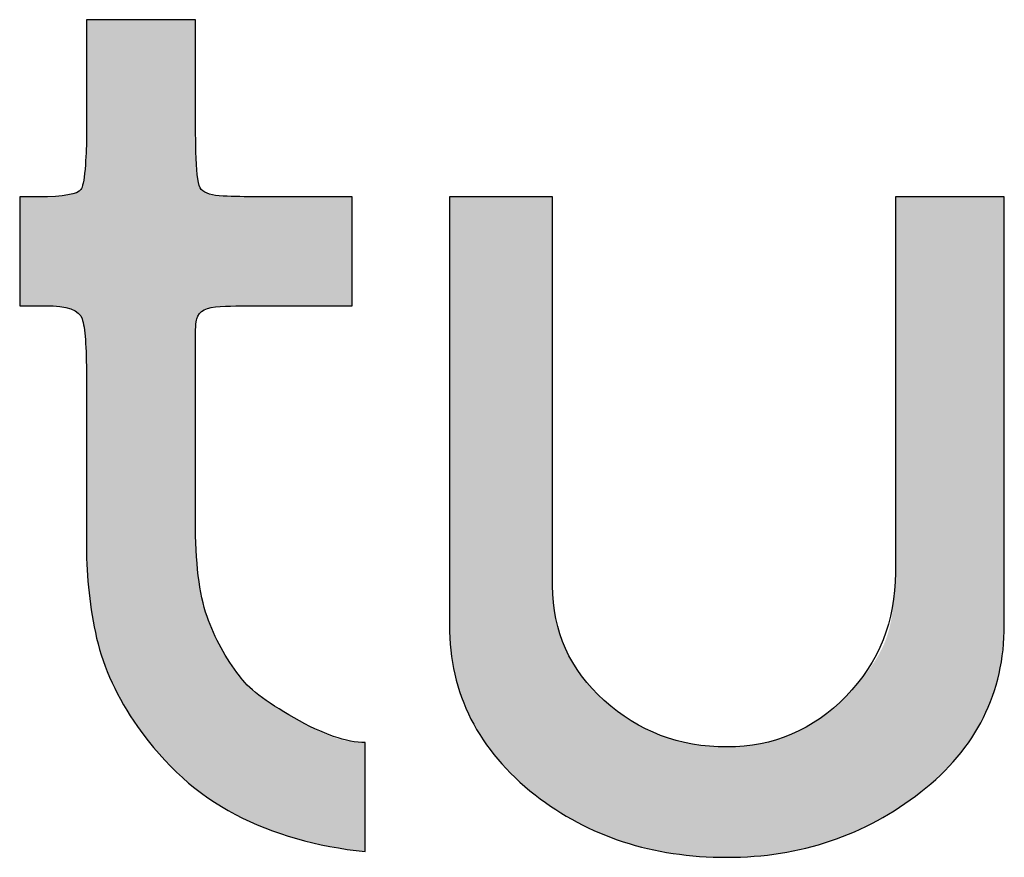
# Model space of a CAD drawing. Header units: millimetres. Extents: x -125 to 300, y 6 to 90.
# Tile 15 of 132: x -16.541 to -16.131, y 22.973 to 23.321. Entities that reach past the tile are written whole.
import ezdxf

# ---------------------------------------------------------------- set-up
doc = ezdxf.new("R2010")
doc.units = ezdxf.units.MM
doc.layers.get('0').update_dxf_attribs({"lineweight": 0})
doc.layers.add('Plano5', color=1, linetype='Continuous')

# ---------------------------------------------------------------- blocks, each defined once
blk = doc.blocks.new('JMULLER')
at = {"layer": 'Plano5', "linetype": 'Continuous', "lineweight": 0}
h = blk.add_hatch(color=7, dxfattribs=at)
h.dxf.hatch_style = 1
edge = h.paths.add_edge_path()
edge.add_spline(control_points=[(133.39316, -14.53026), (133.39316, -14.53026), (133.39316, -14.53026), (133.39316, -14.53026), (133.39316, -14.53026), (133.39149, -14.52803), (133.39051, -14.52203), (133.39023, -14.51227)], knot_values=[0.05, 0.05, 0.05, 0.05, 0.0625, 0.0625, 0.0625, 0.0626, 0.075, 0.075, 0.075, 0.075], degree=3, periodic=0)
edge.add_spline(control_points=[(133.39023, -14.51227), (133.39023, -14.51227), (133.39023, -14.51227), (133.39023, -14.51227), (133.39023, -14.51227), (133.3901, -14.50739), (133.38999, -14.50268), (133.38992, -14.49814)], knot_values=[0.0375, 0.0375, 0.0375, 0.0375, 0.04375, 0.04375, 0.04375, 0.04385, 0.05, 0.05, 0.05, 0.05], degree=3, periodic=0)
edge.add_spline(control_points=[(133.38992, -14.49814), (133.38986, -14.49361), (133.38982, -14.48925), (133.38982, -14.48507), (133.38982, -14.48507), (133.38982, -14.48507), (133.38982, -14.43235), (133.38982, -14.43235)], knot_values=[0, 0, 0, 0, 0.0125, 0.0125, 0.0125, 0.0126, 0.0375, 0.0375, 0.0375, 0.0375], degree=3, periodic=0)
edge.add_spline(control_points=[(133.38982, -14.43235), (133.38982, -14.43235), (133.38982, -14.43235), (133.38982, -14.43235), (133.38982, -14.43235), (133.32703, -14.43235), (133.32703, -14.43235), (133.32703, -14.43235), (133.32703, -14.43235), (133.32703, -14.48339), (133.32703, -14.4834)], knot_values=[0.95, 0.95, 0.95, 0.95, 0.962501, 0.962501, 0.962501, 0.975001, 0.975001, 0.975001, 0.975101, 1, 1, 1, 1], degree=3, periodic=0)
edge.add_spline(control_points=[(133.32703, -14.4834), (133.32703, -14.4834), (133.32703, -14.4834), (133.32703, -14.4834), (133.32703, -14.4834), (133.32703, -14.48563), (133.32703, -14.49149), (133.32703, -14.50097)], knot_values=[0.925, 0.925, 0.925, 0.925, 0.937501, 0.937501, 0.937501, 0.937601, 0.95, 0.95, 0.95, 0.95], degree=3, periodic=0)
edge.add_spline(control_points=[(133.32703, -14.50097), (133.32703, -14.50097), (133.32703, -14.50097), (133.32703, -14.50097), (133.32703, -14.50097), (133.32703, -14.50348), (133.32696, -14.5062), (133.32682, -14.50913)], knot_values=[0.9125, 0.9125, 0.9125, 0.9125, 0.91875, 0.91875, 0.91875, 0.91885, 0.925, 0.925, 0.925, 0.925], degree=3, periodic=0)
edge.add_spline(control_points=[(133.32682, -14.50913), (133.32668, -14.51206), (133.32647, -14.5152), (133.32619, -14.51855), (133.32619, -14.51855), (133.32564, -14.52524), (133.3248, -14.52915), (133.32368, -14.53026)], knot_values=[0.875, 0.875, 0.875, 0.875, 0.8875, 0.8875, 0.8875, 0.8876, 0.9125, 0.9125, 0.9125, 0.9125], degree=3, periodic=0)
edge.add_spline(control_points=[(133.32368, -14.53026), (133.32368, -14.53026), (133.32368, -14.53026), (133.32368, -14.53026), (133.32368, -14.53026), (133.32201, -14.53305), (133.31392, -14.53445), (133.29941, -14.53445)], knot_values=[0.85, 0.85, 0.85, 0.85, 0.8625, 0.8625, 0.8625, 0.8626, 0.875, 0.875, 0.875, 0.875], degree=3, periodic=0)
edge.add_spline(control_points=[(133.29941, -14.53445), (133.29941, -14.53445), (133.29941, -14.53445), (133.29941, -14.53445), (133.29941, -14.53445), (133.29802, -14.53445), (133.29641, -14.53445), (133.2946, -14.53445)], knot_values=[0.8375, 0.8375, 0.8375, 0.8375, 0.84375, 0.84375, 0.84375, 0.84385, 0.85, 0.85, 0.85, 0.85], degree=3, periodic=0)
edge.add_spline(control_points=[(133.2946, -14.53445), (133.29278, -14.53445), (133.29076, -14.53445), (133.28853, -14.53445), (133.28853, -14.53445), (133.28853, -14.53445), (133.28853, -14.5972), (133.28853, -14.59721)], knot_values=[0.8, 0.8, 0.8, 0.8, 0.8125, 0.8125, 0.8125, 0.8126, 0.8375, 0.8375, 0.8375, 0.8375], degree=3, periodic=0)
edge.add_spline(control_points=[(133.28853, -14.59721), (133.28853, -14.59721), (133.28853, -14.59721), (133.28853, -14.59721), (133.28853, -14.59721), (133.29173, -14.59721), (133.29676, -14.59721), (133.30331, -14.59721)], knot_values=[0.775, 0.775, 0.775, 0.775, 0.7875, 0.7875, 0.7875, 0.7876, 0.8, 0.8, 0.8, 0.8], degree=3, periodic=0)
edge.add_spline(control_points=[(133.30331, -14.59721), (133.30331, -14.59721), (133.30331, -14.59721), (133.30331, -14.59721), (133.30331, -14.59721), (133.31587, -14.59721), (133.32299, -14.59972), (133.32452, -14.60474)], knot_values=[0.75, 0.75, 0.75, 0.75, 0.7625, 0.7625, 0.7625, 0.7626, 0.775, 0.775, 0.775, 0.775], degree=3, periodic=0)
edge.add_spline(control_points=[(133.32452, -14.60474), (133.32452, -14.60474), (133.32452, -14.60474), (133.32452, -14.60474), (133.32452, -14.60474), (133.32619, -14.60976), (133.32703, -14.62092), (133.32703, -14.63822)], knot_values=[0.725, 0.725, 0.725, 0.725, 0.7375, 0.7375, 0.7375, 0.7376, 0.75, 0.75, 0.75, 0.75], degree=3, periodic=0)
edge.add_spline(control_points=[(133.32703, -14.63822), (133.32703, -14.63822), (133.32703, -14.63822), (133.32703, -14.63822), (133.32703, -14.63822), (133.32703, -14.63989), (133.32703, -14.64191), (133.32703, -14.64428)], knot_values=[0.7125, 0.7125, 0.7125, 0.7125, 0.71875, 0.71875, 0.71875, 0.71885, 0.725, 0.725, 0.725, 0.725], degree=3, periodic=0)
edge.add_spline(control_points=[(133.32703, -14.64428), (133.32703, -14.64665), (133.32703, -14.64937), (133.32703, -14.65244), (133.32703, -14.65244), (133.32703, -14.65411), (133.32703, -14.656), (133.32703, -14.65809)], knot_values=[0.6875, 0.6875, 0.6875, 0.6875, 0.7, 0.7, 0.7, 0.7001, 0.7125, 0.7125, 0.7125, 0.7125], degree=3, periodic=0)
edge.add_spline(control_points=[(133.32703, -14.65809), (133.32703, -14.66018), (133.32703, -14.66249), (133.32703, -14.665), (133.32703, -14.665), (133.32703, -14.66555), (133.32703, -14.66625), (133.32703, -14.66709)], knot_values=[0.6625, 0.6625, 0.6625, 0.6625, 0.675, 0.675, 0.675, 0.6751, 0.6875, 0.6875, 0.6875, 0.6875], degree=3, periodic=0)
edge.add_spline(control_points=[(133.32703, -14.66709), (133.32703, -14.66792), (133.32703, -14.6689), (133.32703, -14.67002), (133.32703, -14.67002), (133.32703, -14.67002), (133.32703, -14.71102), (133.32703, -14.71102)], knot_values=[0.625, 0.625, 0.625, 0.625, 0.6375, 0.6375, 0.6375, 0.6376, 0.6625, 0.6625, 0.6625, 0.6625], degree=3, periodic=0)
edge.add_spline(control_points=[(133.32703, -14.71102), (133.32703, -14.71102), (133.32703, -14.71102), (133.32703, -14.71102), (133.32703, -14.71549), (133.32703, -14.72386), (133.32703, -14.73613)], knot_values=[0.6, 0.6, 0.6, 0.6, 0.6125, 0.6125, 0.6125, 0.625, 0.625, 0.625, 0.625], degree=3, periodic=0)
edge.add_spline(control_points=[(133.32703, -14.73613), (133.32703, -14.73613), (133.32703, -14.73613), (133.32703, -14.73613), (133.32703, -14.73613), (133.32703, -14.75398), (133.32898, -14.77156), (133.33289, -14.78885)], knot_values=[0.575, 0.575, 0.575, 0.575, 0.5875, 0.5875, 0.5875, 0.5876, 0.6, 0.6, 0.6, 0.6], degree=3, periodic=0)
edge.add_spline(control_points=[(133.33289, -14.78885), (133.33289, -14.78885), (133.33289, -14.78885), (133.33289, -14.78885), (133.33289, -14.78885), (133.3368, -14.80615), (133.34476, -14.82316), (133.35647, -14.8399)], knot_values=[0.55, 0.55, 0.55, 0.55, 0.5625, 0.5625, 0.5625, 0.5626, 0.575, 0.575, 0.575, 0.575], degree=3, periodic=0)
edge.add_spline(control_points=[(133.35647, -14.8399), (133.35647, -14.8399), (133.35647, -14.8399), (133.35647, -14.8399), (133.35647, -14.8399), (133.37223, -14.86222), (133.39093, -14.87909), (133.41284, -14.89053)], knot_values=[0.525, 0.525, 0.525, 0.525, 0.5375, 0.5375, 0.5375, 0.5376, 0.55, 0.55, 0.55, 0.55], degree=3, periodic=0)
edge.add_spline(control_points=[(133.41284, -14.89053), (133.41284, -14.89053), (133.41284, -14.89053), (133.41284, -14.89053), (133.41284, -14.89053), (133.43474, -14.90197), (133.45971, -14.90908), (133.48776, -14.91187)], knot_values=[0.5, 0.5, 0.5, 0.5, 0.5125, 0.5125, 0.5125, 0.5126, 0.525, 0.525, 0.525, 0.525], degree=3, periodic=0)
edge.add_spline(control_points=[(133.48776, -14.91187), (133.48776, -14.91187), (133.48776, -14.91187), (133.48776, -14.91187), (133.48776, -14.91187), (133.48776, -14.91187), (133.48776, -14.84911), (133.48776, -14.84911)], knot_values=[0.475, 0.475, 0.475, 0.475, 0.4875, 0.4875, 0.4875, 0.4876, 0.5, 0.5, 0.5, 0.5], degree=3, periodic=0)
edge.add_spline(control_points=[(133.48776, -14.84911), (133.48776, -14.84911), (133.47702, -14.84911), (133.46348, -14.84436), (133.44674, -14.83488)], knot_values=[0.45, 0.45, 0.45, 0.45, 0.4625, 0.475, 0.475, 0.475, 0.475], degree=3, periodic=0)
edge.add_spline(control_points=[(133.44674, -14.83488), (133.44674, -14.83488), (133.44674, -14.83488), (133.44674, -14.83488), (133.44674, -14.83488), (133.43014, -14.8254), (133.41967, -14.81731), (133.41521, -14.81061)], knot_values=[0.425, 0.425, 0.425, 0.425, 0.4375, 0.4375, 0.4375, 0.4376, 0.45, 0.45, 0.45, 0.45], degree=3, periodic=0)
edge.add_spline(control_points=[(133.41521, -14.81061), (133.41521, -14.81061), (133.41521, -14.81061), (133.41521, -14.81061), (133.41521, -14.81061), (133.40725, -14.80057), (133.40111, -14.78913), (133.39651, -14.7763)], knot_values=[0.4, 0.4, 0.4, 0.4, 0.4125, 0.4125, 0.4125, 0.4126, 0.425, 0.425, 0.425, 0.425], degree=3, periodic=0)
edge.add_spline(control_points=[(133.39651, -14.7763), (133.39651, -14.7763), (133.39651, -14.7763), (133.39651, -14.7763), (133.39651, -14.7763), (133.39205, -14.76347), (133.38982, -14.74506), (133.38982, -14.72107)], knot_values=[0.375, 0.375, 0.375, 0.375, 0.3875, 0.3875, 0.3875, 0.3876, 0.4, 0.4, 0.4, 0.4], degree=3, periodic=0)
edge.add_spline(control_points=[(133.38982, -14.72107), (133.38982, -14.72107), (133.38982, -14.72107), (133.38982, -14.72107), (133.38982, -14.72107), (133.38982, -14.72107), (133.38982, -14.66667), (133.38982, -14.66667)], knot_values=[0.35, 0.35, 0.35, 0.35, 0.3625, 0.3625, 0.3625, 0.3626, 0.375, 0.375, 0.375, 0.375], degree=3, periodic=0)
edge.add_spline(control_points=[(133.38982, -14.66667), (133.38982, -14.66667), (133.38982, -14.66555), (133.38982, -14.66193), (133.38982, -14.65579)], knot_values=[0.325, 0.325, 0.325, 0.325, 0.3375, 0.35, 0.35, 0.35, 0.35], degree=3, periodic=0)
edge.add_spline(control_points=[(133.38982, -14.65579), (133.38982, -14.65579), (133.38982, -14.65579), (133.38982, -14.65579), (133.38982, -14.65579), (133.38982, -14.65272), (133.38982, -14.64951), (133.38982, -14.64616)], knot_values=[0.3125, 0.3125, 0.3125, 0.3125, 0.31875, 0.31875, 0.31875, 0.31885, 0.325, 0.325, 0.325, 0.325], degree=3, periodic=0)
edge.add_spline(control_points=[(133.38982, -14.64616), (133.38982, -14.64282), (133.38982, -14.63933), (133.38982, -14.63571), (133.38982, -14.63571), (133.38982, -14.63347), (133.38982, -14.63089), (133.38982, -14.62796)], knot_values=[0.2875, 0.2875, 0.2875, 0.2875, 0.3, 0.3, 0.3, 0.3001, 0.3125, 0.3125, 0.3125, 0.3125], degree=3, periodic=0)
edge.add_spline(control_points=[(133.38982, -14.62796), (133.38982, -14.62503), (133.38982, -14.62176), (133.38982, -14.61813), (133.38982, -14.61813), (133.38982, -14.61088), (133.3901, -14.60642), (133.39065, -14.60474)], knot_values=[0.25, 0.25, 0.25, 0.25, 0.2625, 0.2625, 0.2625, 0.2626, 0.2875, 0.2875, 0.2875, 0.2875], degree=3, periodic=0)
edge.add_spline(control_points=[(133.39065, -14.60474), (133.39065, -14.60474), (133.39065, -14.60474), (133.39065, -14.60474), (133.39065, -14.60474), (133.39177, -14.60028), (133.39623, -14.59791), (133.40418, -14.59763)], knot_values=[0.225, 0.225, 0.225, 0.225, 0.2375, 0.2375, 0.2375, 0.2376, 0.25, 0.25, 0.25, 0.25], degree=3, periodic=0)
edge.add_spline(control_points=[(133.40418, -14.59763), (133.40418, -14.59763), (133.40418, -14.59763), (133.40418, -14.59763), (133.40418, -14.59763), (133.40809, -14.59749), (133.41203, -14.59738), (133.41599, -14.59731)], knot_values=[0.2125, 0.2125, 0.2125, 0.2125, 0.21875, 0.21875, 0.21875, 0.21885, 0.225, 0.225, 0.225, 0.225], degree=3, periodic=0)
edge.add_spline(control_points=[(133.41599, -14.59731), (133.41995, -14.59724), (133.42393, -14.59721), (133.4279, -14.59721), (133.4279, -14.59721), (133.4279, -14.59721), (133.48023, -14.59721), (133.48023, -14.59721), (133.48023, -14.59721), (133.48023, -14.59721), (133.48023, -14.59721), (133.48023, -14.59721)], knot_values=[0.175, 0.175, 0.175, 0.175, 0.1875, 0.1875, 0.1875, 0.1876, 0.2, 0.2, 0.2, 0.2001, 0.2125, 0.2125, 0.2125, 0.2125], degree=3, periodic=0)
edge.add_spline(control_points=[(133.48023, -14.59721), (133.48023, -14.5972), (133.48023, -14.53445), (133.48023, -14.53445), (133.48023, -14.53445), (133.48023, -14.53445), (133.48023, -14.53445), (133.48023, -14.53445)], knot_values=[0.15, 0.15, 0.15, 0.15, 0.1625, 0.1625, 0.1625, 0.1626, 0.175, 0.175, 0.175, 0.175], degree=3, periodic=0)
edge.add_spline(control_points=[(133.48023, -14.53445), (133.48023, -14.53445), (133.42581, -14.53445), (133.42581, -14.53445), (133.42581, -14.53445)], knot_values=[0.125, 0.125, 0.125, 0.125, 0.1375, 0.15, 0.15, 0.15, 0.15], degree=3, periodic=0)
edge.add_spline(control_points=[(133.42581, -14.53445), (133.42219, -14.53445), (133.4187, -14.53441), (133.41535, -14.53434)], knot_values=[0.1125, 0.1125, 0.1125, 0.1125, 0.125, 0.125, 0.125, 0.125], degree=3, periodic=0)
edge.add_spline(control_points=[(133.41535, -14.53434), (133.412, -14.53427), (133.40879, -14.53417), (133.40572, -14.53403), (133.40572, -14.53403), (133.39958, -14.53375), (133.3954, -14.53249), (133.39316, -14.53026)], knot_values=[0.075, 0.075, 0.075, 0.075, 0.0875, 0.0875, 0.0875, 0.0876, 0.1125, 0.1125, 0.1125, 0.1125], degree=3, periodic=0)
h = blk.add_hatch(color=7, dxfattribs=at)
h.dxf.hatch_style = 1
edge = h.paths.add_edge_path()
edge.add_spline(control_points=[(133.59574, -14.75873), (133.59574, -14.75873), (133.59574, -14.75873), (133.59574, -14.75873), (133.59574, -14.75873), (133.59574, -14.75873), (133.59574, -14.53445), (133.59574, -14.53445)], knot_values=[0.000001, 0.000001, 0.000001, 0.000001, 0.035715, 0.035715, 0.035715, 0.035815, 0.071429, 0.071429, 0.071429, 0.071429], degree=3, periodic=0)
edge.add_spline(control_points=[(133.59574, -14.53445), (133.59574, -14.53445), (133.5363, -14.53445), (133.5363, -14.53445), (133.5363, -14.53445), (133.5363, -14.53445), (133.5363, -14.78132), (133.5363, -14.78132), (133.5363, -14.78132), (133.5363, -14.82093), (133.55277, -14.85357), (133.5857, -14.87922)], knot_values=[0.785715, 0.785715, 0.785715, 0.785715, 0.857142, 0.857142, 0.857142, 0.857242, 0.928571, 0.928571, 0.928571, 0.928671, 0.999999, 0.999999, 0.999999, 0.999999], degree=3, periodic=0)
edge.add_spline(control_points=[(133.5857, -14.87922), (133.5857, -14.87923), (133.5857, -14.87923), (133.5857, -14.87923), (133.5857, -14.87923), (133.61639, -14.90322), (133.65322, -14.91522), (133.69619, -14.91522)], knot_values=[0.714286, 0.714286, 0.714286, 0.714286, 0.750001, 0.750001, 0.750001, 0.750101, 0.785715, 0.785715, 0.785715, 0.785715], degree=3, periodic=0)
edge.add_spline(control_points=[(133.69619, -14.91522), (133.69619, -14.91522), (133.69619, -14.91522), (133.69619, -14.91522), (133.69619, -14.91522), (133.7386, -14.91522), (133.77585, -14.90267), (133.80794, -14.87756)], knot_values=[0.642858, 0.642858, 0.642858, 0.642858, 0.678572, 0.678572, 0.678572, 0.678672, 0.714286, 0.714286, 0.714286, 0.714286], degree=3, periodic=0)
edge.add_spline(control_points=[(133.80794, -14.87756), (133.80794, -14.87756), (133.80794, -14.87756), (133.80794, -14.87756), (133.80794, -14.87756), (133.84003, -14.85245), (133.85608, -14.82037), (133.85608, -14.78132)], knot_values=[0.571429, 0.571429, 0.571429, 0.571429, 0.607144, 0.607144, 0.607144, 0.607244, 0.642858, 0.642858, 0.642858, 0.642858], degree=3, periodic=0)
edge.add_spline(control_points=[(133.85608, -14.78132), (133.85608, -14.78132), (133.85608, -14.78132), (133.85608, -14.78132), (133.85608, -14.78132), (133.85608, -14.78132), (133.85608, -14.53445), (133.85608, -14.53445)], knot_values=[0.500001, 0.500001, 0.500001, 0.500001, 0.535715, 0.535715, 0.535715, 0.535815, 0.571429, 0.571429, 0.571429, 0.571429], degree=3, periodic=0)
edge.add_spline(control_points=[(133.85608, -14.53445), (133.85608, -14.53445), (133.7933, -14.53445), (133.7933, -14.53445)], knot_values=[0.428572, 0.428572, 0.428572, 0.428572, 0.499999, 0.499999, 0.499999, 0.499999], degree=3, periodic=0)
edge.add_spline(control_points=[(133.7933, -14.53445), (133.7933, -14.53445), (133.7933, -14.75119), (133.7933, -14.75119)], knot_values=[0.357143, 0.357143, 0.357143, 0.357143, 0.428571, 0.428571, 0.428571, 0.428571], degree=3, periodic=0)
edge.add_spline(control_points=[(133.7933, -14.75119), (133.7933, -14.75119), (133.7933, -14.77909), (133.7838, -14.8028), (133.76484, -14.82233)], knot_values=[0.285715, 0.285715, 0.285715, 0.285715, 0.321429, 0.357143, 0.357143, 0.357143, 0.357143], degree=3, periodic=0)
edge.add_spline(control_points=[(133.76484, -14.82233), (133.76484, -14.82233), (133.76484, -14.82233), (133.76484, -14.82233), (133.76484, -14.82233), (133.74586, -14.84185), (133.72298, -14.85162), (133.69619, -14.85162)], knot_values=[0.214286, 0.214286, 0.214286, 0.214286, 0.250001, 0.250001, 0.250001, 0.250101, 0.285715, 0.285715, 0.285715, 0.285715], degree=3, periodic=0)
edge.add_spline(control_points=[(133.69619, -14.85162), (133.69619, -14.85162), (133.69619, -14.85162), (133.69619, -14.85162), (133.69619, -14.85162), (133.66885, -14.85162), (133.64526, -14.84269), (133.62546, -14.82484)], knot_values=[0.142858, 0.142858, 0.142858, 0.142858, 0.178572, 0.178572, 0.178572, 0.178673, 0.214286, 0.214286, 0.214286, 0.214286], degree=3, periodic=0)
edge.add_spline(control_points=[(133.62546, -14.82484), (133.62546, -14.82484), (133.62546, -14.82484), (133.62546, -14.82484), (133.62546, -14.82484), (133.60564, -14.80698), (133.59574, -14.78495), (133.59574, -14.75873)], knot_values=[0.071429, 0.071429, 0.071429, 0.071429, 0.107144, 0.107144, 0.107144, 0.107244, 0.142858, 0.142858, 0.142858, 0.142858], degree=3, periodic=0)
at = {"layer": 'Plano5', "color": 7}
for points, knots in [([(133.38982, -14.43235), (133.38982, -14.43235), (133.38982, -14.48507), (133.38982, -14.48507), (133.38982, -14.48507), (133.38982, -14.49344), (133.38996, -14.50251), (133.39023, -14.51227), (133.39023, -14.51227), (133.39051, -14.52203), (133.39149, -14.52803), (133.39316, -14.53026), (133.39316, -14.53026), (133.3954, -14.53249), (133.39958, -14.53375), (133.40572, -14.53403), (133.40572, -14.53403), (133.41186, -14.53431), (133.41856, -14.53445), (133.42581, -14.53445), (133.42581, -14.53445), (133.42581, -14.53445), (133.48023, -14.53445), (133.48023, -14.53445), (133.48023, -14.53445), (133.48023, -14.53445), (133.48023, -14.59721), (133.48023, -14.59721), (133.48023, -14.59721), (133.48023, -14.59721), (133.4279, -14.59721), (133.4279, -14.59721), (133.4279, -14.59721), (133.41995, -14.59721), (133.412, -14.59735), (133.40418, -14.59763), (133.40418, -14.59763), (133.39623, -14.59791), (133.39177, -14.60028), (133.39065, -14.60474), (133.39065, -14.60474), (133.3901, -14.60642), (133.38982, -14.61088), (133.38982, -14.61813), (133.38982, -14.61813), (133.38982, -14.62539), (133.38982, -14.63124), (133.38982, -14.63571), (133.38982, -14.63571), (133.38982, -14.64296), (133.38982, -14.64965), (133.38982, -14.65579), (133.38982, -14.65579), (133.38982, -14.66193), (133.38982, -14.66555), (133.38982, -14.66667), (133.38982, -14.66667), (133.38982, -14.66667), (133.38982, -14.72107), (133.38982, -14.72107), (133.38982, -14.72107), (133.38982, -14.74506), (133.39205, -14.76347), (133.39651, -14.7763), (133.39651, -14.7763), (133.40111, -14.78913), (133.40725, -14.80057), (133.41521, -14.81061), (133.41521, -14.81061), (133.41967, -14.81731), (133.43014, -14.8254), (133.44674, -14.83488), (133.44674, -14.83488), (133.46348, -14.84436), (133.47702, -14.84911), (133.48776, -14.84911), (133.48776, -14.84911), (133.48776, -14.84911), (133.48776, -14.91187), (133.48776, -14.91187), (133.48776, -14.91187), (133.45971, -14.90908), (133.43474, -14.90197), (133.41284, -14.89053), (133.41284, -14.89053), (133.39093, -14.87909), (133.37223, -14.86222), (133.35647, -14.8399), (133.35647, -14.8399), (133.34476, -14.82316), (133.3368, -14.80615), (133.33289, -14.78885), (133.33289, -14.78885), (133.32898, -14.77156), (133.32703, -14.75398), (133.32703, -14.73613), (133.32703, -14.73613), (133.32703, -14.72386), (133.32703, -14.71549), (133.32703, -14.71102), (133.32703, -14.71102), (133.32703, -14.71102), (133.32703, -14.67002), (133.32703, -14.67002), (133.32703, -14.67002), (133.32703, -14.66779), (133.32703, -14.66611), (133.32703, -14.665), (133.32703, -14.665), (133.32703, -14.65998), (133.32703, -14.65579), (133.32703, -14.65244), (133.32703, -14.65244), (133.32703, -14.64631), (133.32703, -14.64156), (133.32703, -14.63822), (133.32703, -14.63822), (133.32703, -14.62092), (133.32619, -14.60976), (133.32452, -14.60474), (133.32452, -14.60474), (133.32299, -14.59972), (133.31587, -14.59721), (133.30331, -14.59721), (133.30331, -14.59721), (133.29676, -14.59721), (133.29173, -14.59721), (133.28853, -14.59721), (133.28853, -14.59721), (133.28853, -14.59721), (133.28853, -14.53445), (133.28853, -14.53445), (133.28853, -14.53445), (133.29299, -14.53445), (133.29662, -14.53445), (133.29941, -14.53445), (133.29941, -14.53445), (133.31392, -14.53445), (133.32201, -14.53305), (133.32368, -14.53026), (133.32368, -14.53026), (133.3248, -14.52915), (133.32564, -14.52524), (133.32619, -14.51855), (133.32619, -14.51855), (133.32675, -14.51185), (133.32703, -14.50599), (133.32703, -14.50097), (133.32703, -14.50097), (133.32703, -14.49149), (133.32703, -14.48563), (133.32703, -14.4834), (133.32703, -14.4834), (133.32703, -14.4834), (133.32703, -14.43235), (133.32703, -14.43235), (133.32703, -14.43235), (133.32703, -14.43235), (133.38982, -14.43235), (133.38982, -14.43235)], [0, 0, 0, 0, 0.025, 0.025, 0.025, 0.025, 0.05, 0.05, 0.05, 0.05, 0.075, 0.075, 0.075, 0.075, 0.1, 0.1, 0.1, 0.1, 0.125, 0.125, 0.125, 0.125, 0.15, 0.15, 0.15, 0.15, 0.175, 0.175, 0.175, 0.175, 0.2, 0.2, 0.2, 0.2, 0.225, 0.225, 0.225, 0.225, 0.25, 0.25, 0.25, 0.25, 0.275, 0.275, 0.275, 0.275, 0.3, 0.3, 0.3, 0.3, 0.325, 0.325, 0.325, 0.325, 0.35, 0.35, 0.35, 0.35, 0.375, 0.375, 0.375, 0.375, 0.4, 0.4, 0.4, 0.4, 0.425, 0.425, 0.425, 0.425, 0.45, 0.45, 0.45, 0.45, 0.475, 0.475, 0.475, 0.475, 0.5, 0.5, 0.5, 0.5, 0.525, 0.525, 0.525, 0.525, 0.55, 0.55, 0.55, 0.55, 0.575, 0.575, 0.575, 0.575, 0.6, 0.6, 0.6, 0.6, 0.625, 0.625, 0.625, 0.625, 0.65, 0.65, 0.65, 0.65, 0.675, 0.675, 0.675, 0.675, 0.7, 0.7, 0.7, 0.7, 0.725, 0.725, 0.725, 0.725, 0.75, 0.75, 0.75, 0.75, 0.775, 0.775, 0.775, 0.775, 0.8, 0.8, 0.8, 0.8, 0.825, 0.825, 0.825, 0.825, 0.85, 0.85, 0.85, 0.85, 0.875, 0.875, 0.875, 0.875, 0.9, 0.9, 0.9, 0.9, 0.925, 0.925, 0.925, 0.925, 0.95, 0.95, 0.95, 0.95, 0.975, 0.975, 0.975, 0.975, 1, 1, 1, 1]), ([(133.59574, -14.53445), (133.59574, -14.53445), (133.59574, -14.75873), (133.59574, -14.75873), (133.59574, -14.75873), (133.59574, -14.78495), (133.60564, -14.80698), (133.62546, -14.82484), (133.62546, -14.82484), (133.64526, -14.84269), (133.66885, -14.85162), (133.69619, -14.85162), (133.69619, -14.85162), (133.72298, -14.85162), (133.74586, -14.84185), (133.76484, -14.82233), (133.76484, -14.82233), (133.7838, -14.8028), (133.7933, -14.77909), (133.7933, -14.75119), (133.7933, -14.75119), (133.7933, -14.75119), (133.7933, -14.53445), (133.7933, -14.53445), (133.7933, -14.53445), (133.7933, -14.53445), (133.85608, -14.53445), (133.85608, -14.53445), (133.85608, -14.53445), (133.85608, -14.53445), (133.85608, -14.78132), (133.85608, -14.78132), (133.85608, -14.78132), (133.85608, -14.82037), (133.84003, -14.85245), (133.80794, -14.87756), (133.80794, -14.87756), (133.77585, -14.90267), (133.7386, -14.91522), (133.69619, -14.91522), (133.69619, -14.91522), (133.65322, -14.91522), (133.61639, -14.90322), (133.5857, -14.87923), (133.5857, -14.87923), (133.55277, -14.85357), (133.5363, -14.82093), (133.5363, -14.78132), (133.5363, -14.78132), (133.5363, -14.78132), (133.5363, -14.53445), (133.5363, -14.53445), (133.5363, -14.53445), (133.5363, -14.53445), (133.59574, -14.53445), (133.59574, -14.53445)], [0, 0, 0, 0, 0.071429, 0.071429, 0.071429, 0.071429, 0.142857, 0.142857, 0.142857, 0.142857, 0.214286, 0.214286, 0.214286, 0.214286, 0.285714, 0.285714, 0.285714, 0.285714, 0.357143, 0.357143, 0.357143, 0.357143, 0.428571, 0.428571, 0.428571, 0.428571, 0.5, 0.5, 0.5, 0.5, 0.571429, 0.571429, 0.571429, 0.571429, 0.642857, 0.642857, 0.642857, 0.642857, 0.714286, 0.714286, 0.714286, 0.714286, 0.785714, 0.785714, 0.785714, 0.785714, 0.857143, 0.857143, 0.857143, 0.857143, 0.928571, 0.928571, 0.928571, 0.928571, 1, 1, 1, 1])]:
    blk.add_open_spline(points, degree=3, knots=knots, dxfattribs=at)

msp = doc.modelspace()

# ---------------------------------------------------------------- block references
at = {"color": 0, "xscale": 0.7218114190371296, "yscale": 0.7218114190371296, "zscale": 0.7218114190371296}
msp.add_blockref('JMULLER', (-112.74996, 33.73873), dxfattribs=at)
msp.add_blockref('JMULLER', (-112.74996, 33.73873), dxfattribs=at)

doc.saveas('drawing.dxf')
